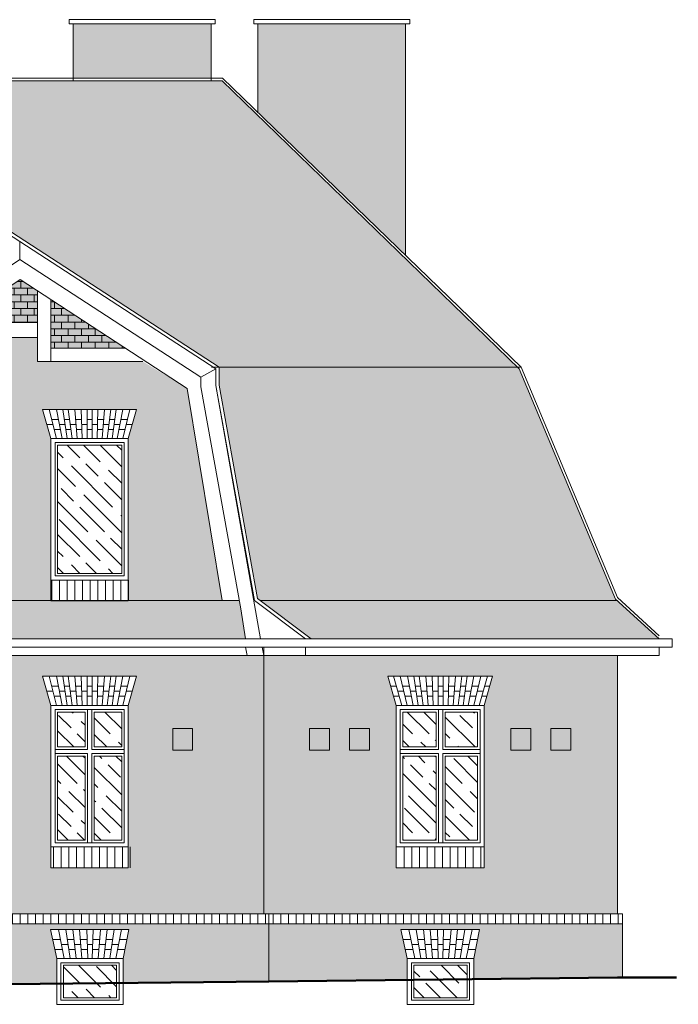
# Model space of a CAD drawing. Header units: millimetres. Extents: x 284606 to 569416, y -192995 to -95103.
# Tile 64 of 178: x 289518 to 290309, y -98786 to -97604. Entities that reach past the tile are written whole.
import ezdxf

# ---------------------------------------------------------------- set-up
doc = ezdxf.new("R2010")
doc.units = ezdxf.units.MM
for name, color, linetype, lineweight in [('!STR_Elewacje 0.15', 10, 'Continuous', 15), ('!STR_Konstrukcja 0.20', 200, 'Continuous', 20), ('!STR_Konstrukcja 0.50', 72, 'Continuous', 50), ('!STR_Kreskowanie', 253, 'Continuous', 5), ('!STR_Ocieplenie 0.05', 1, 'Continuous', 5), ('!STR_Stolarka okienna', 72, 'Continuous', 15), ('!STR_Wymiarowanie', 254, 'Continuous', 9)]:
    doc.layers.add(name, color=color, linetype=linetype, lineweight=lineweight)
doc.layers.add('!STR_Kreskowanie ścian', color=7, linetype='Continuous', lineweight=5, true_color=0xa6a6a6)

# ---------------------------------------------------------------- blocks, each defined once
blk = doc.blocks.new('okno 106x170')
at = {"layer": '!STR_Kreskowanie', "ltscale": 0.3}
h = blk.add_hatch(dxfattribs=at)
h.set_pattern_fill('GOST_WOOD', color=256, scale=7, angle=45)
h.set_pattern_definition([(135, (-591757.885, 207373.385), (29.6984848, 29.6984848), [70, -14]), (135, (-591738.086, 207373.385), (29.6984848, 29.6984848), [42, -10.5, 21, -10.5]), (135, (-591713.337, 207368.435), (29.6984848, 29.6984848), [70, -14])])
h.paths.add_polyline_path([(59, 162), (59, 120), (98, 120), (98, 162)])
h.paths.add_polyline_path([(8, 162), (8, 120), (48, 120), (48, 162)])
h.paths.add_polyline_path([(8, 109), (8, 8), (48, 8), (48, 109)])
h.paths.add_polyline_path([(59, 109), (59, 8), (98, 8), (98, 109)])
at = {"layer": '!STR_Kreskowanie ścian', "ltscale": 1.5}
h = blk.add_hatch(dxfattribs=at)
h.set_pattern_fill('ANSI31', color=256, scale=2.9, angle=45)
h.set_pattern_definition([(90, (-591757.885, 207373.385), (-9.2075, 9e-16), [])])
h.paths.add_polyline_path([(103.5, 0), (103.5, -25), (3.5, -25), (3.5, 0)])
at = {"layer": '!STR_Elewacje 0.15', "ltscale": 1.5}
for p, q in [((116, 204.9), (-10, 204.9)), ((0, 170), (-10, 204.9)), ((7, 170), (-3, 204.9)), ((13.5, 170), (5, 204.9)), ((20.5, 170), (13.6, 204.9)), ((26.5, 170), (21.5, 204.9)), ((32.5, 170), (27.9, 204.9)), ((38.5, 170), (35.6, 204.9)), ((44.5, 170), (43.5, 204.9)), ((50.5, 170), (50.5, 204.9)), ((56.5, 170), (56.5, 204.9)), ((62.5, 170), (63.5, 204.9)), ((68.5, 170), (71.4, 204.9)), ((74.5, 170), (79.1, 204.9)), ((80.5, 170), (85.5, 204.9)), ((86.5, 170), (93.4, 204.9)), ((93.5, 170), (102, 204.9)), ((100, 170), (110, 204.9)), ((106, 170), (116, 204.9)), ((0.5, 192.9), (-6.5, 192.9)), ((16, 192.9), (7.9, 192.9)), ((29.5, 192.9), (23.2, 192.9)), ((43.8, 192.9), (36.6, 192.9)), ((56.5, 192.9), (50.5, 192.9)), ((70.4, 192.9), (63.2, 192.9)), ((83.8, 192.9), (77.5, 192.9)), ((99.1, 192.9), (91, 192.9)), ((106.7, 192.9), (112.5, 192.9)), ((3.9, 180.9), (-3.1, 180.9)), ((3.9, 180.9), (-3.1, 180.9)), ((3.9, 180.9), (-3.1, 180.9)), ((9.4, 186.9), (2.2, 186.9)), ((18.3, 180.9), (10.8, 180.9)), ((18.3, 180.9), (10.8, 180.9)), ((18.3, 180.9), (10.8, 180.9)), ((24.1, 186.9), (17.1, 186.9)), ((31.1, 180.9), (24.9, 180.9)), ((31.1, 180.9), (24.9, 180.9)), ((31.1, 180.9), (24.9, 180.9)), ((37.1, 186.9), (30.3, 186.9)), ((44.2, 180.9), (37.6, 180.9)), ((44.2, 180.9), (37.6, 180.9)), ((44.2, 180.9), (37.6, 180.9)), ((50.5, 186.9), (44, 186.9)), ((56.5, 180.9), (50.5, 180.9)), ((56.5, 180.9), (50.5, 180.9)), ((56.5, 180.9), (50.5, 180.9)), ((63, 186.9), (56.5, 186.9)), ((69.4, 180.9), (62.8, 180.9)), ((69.4, 180.9), (62.8, 180.9)), ((69.4, 180.9), (62.8, 180.9)), ((76.7, 186.9), (69.9, 186.9)), ((82.1, 180.9), (75.9, 180.9)), ((82.1, 180.9), (75.9, 180.9)), ((82.1, 180.9), (75.9, 180.9)), ((89.9, 186.9), (82.9, 186.9)), ((96.2, 180.9), (88.7, 180.9)), ((96.2, 180.9), (88.7, 180.9)), ((96.2, 180.9), (88.7, 180.9)), ((104.8, 186.9), (97.6, 186.9)), ((109.1, 180.9), (103.1, 180.9)), ((109.1, 180.9), (103.1, 180.9)), ((109.1, 180.9), (103.1, 180.9))]:
    blk.add_line(p, q, dxfattribs=at)
blk.add_lwpolyline([(106, 0), (0, 0), (0, -25), (106, -25)], close=True, dxfattribs=at)
at = {"layer": '!STR_Stolarka okienna', "ltscale": 1.5}
for points in [[(106, 0), (106, 170), (0, 170), (0, 0), (106, 0)], [(51, 165), (51, 117)], [(56, 165), (56, 117)], [(51, 117), (5, 117)], [(51, 112), (5, 112)], [(51, 112), (51, 5)], [(101, 117), (56, 117)], [(56, 112), (56, 5)], [(101, 112), (56, 112)]]:
    blk.add_lwpolyline(points, dxfattribs=at)
for points in [[(101, 5), (101, 165), (5, 165), (5, 5)], [(48, 162), (8, 162), (8, 120), (48, 120)], [(98, 162), (59, 162), (59, 120), (98, 120)], [(48, 109), (8, 109), (8, 8), (48, 8)], [(101, 112), (56, 112), (56, 5), (101, 5)], [(98, 109), (59, 109), (59, 8), (98, 8)]]:
    blk.add_lwpolyline(points, close=True, dxfattribs=at)
blk = doc.blocks.new('okno 100x175')
at = {"layer": '!STR_Kreskowanie', "ltscale": 0.3}
h = blk.add_hatch(dxfattribs=at)
h.set_pattern_fill('GOST_WOOD', color=256, scale=7, angle=45)
h.set_pattern_definition([(135, (-591764.885, 207373.385), (29.6984848, 29.6984848), [70, -14]), (135, (-591745.086, 207373.385), (29.6984848, 29.6984848), [42, -10.5, 21, -10.5]), (135, (-591720.337, 207368.435), (29.6984848, 29.6984848), [70, -14])])
h.paths.add_polyline_path([(52, 162), (52, 120), (85, 120), (85, 162)])
h.paths.add_polyline_path([(8, 120), (41, 120), (41, 162), (8, 162)])
h.paths.add_polyline_path([(8, 8), (41, 8), (41, 109), (8, 109)])
h.paths.add_polyline_path([(52, 109), (52, 8), (85, 8), (85, 109)])
at = {"layer": '!STR_Kreskowanie ścian', "ltscale": 1.5}
h = blk.add_hatch(dxfattribs=at)
h.set_pattern_fill('ANSI31', color=256, scale=2.9, angle=45)
h.set_pattern_definition([(90, (-591764.885, 207373.385), (-9.2075, 9e-16), [])])
h.paths.add_polyline_path([(96.5, 0), (96.5, -25), (-3.5, -25), (-3.5, 0)])
at = {"layer": '!STR_Elewacje 0.15', "ltscale": 1.5}
for p, q in [((0, 170), (-10, 204.9)), ((103, 204.9), (-10, 204.9)), ((6.5, 170), (-2, 204.9)), ((13.5, 170), (6.6, 204.9)), ((19.5, 170), (14.5, 204.9)), ((25.5, 170), (20.9, 204.9)), ((31.5, 170), (28.6, 204.9)), ((37.5, 170), (36.5, 204.9)), ((43.5, 170), (43.5, 204.9)), ((49.5, 170), (49.5, 204.9)), ((55.5, 170), (56.5, 204.9)), ((61.5, 170), (64.4, 204.9)), ((67.5, 170), (72.1, 204.9)), ((73.5, 170), (78.5, 204.9)), ((79.5, 170), (86.4, 204.9)), ((86.5, 170), (95, 204.9)), ((93, 170), (103, 204.9)), ((9, 192.9), (0.9, 192.9)), ((22.5, 192.9), (16.2, 192.9)), ((36.8, 192.9), (29.6, 192.9)), ((49.5, 192.9), (43.5, 192.9)), ((63.4, 192.9), (56.2, 192.9)), ((76.8, 192.9), (70.5, 192.9)), ((92.1, 192.9), (84, 192.9)), ((2.4, 186.9), (-4.8, 186.9)), ((11.3, 180.9), (3.8, 180.9)), ((11.3, 180.9), (3.8, 180.9)), ((11.3, 180.9), (3.8, 180.9)), ((17.1, 186.9), (10.1, 186.9)), ((24.1, 180.9), (17.9, 180.9)), ((24.1, 180.9), (17.9, 180.9)), ((24.1, 180.9), (17.9, 180.9)), ((30.1, 186.9), (23.3, 186.9)), ((37.2, 180.9), (30.6, 180.9)), ((37.2, 180.9), (30.6, 180.9)), ((37.2, 180.9), (30.6, 180.9)), ((43.5, 186.9), (37, 186.9)), ((49.5, 180.9), (43.5, 180.9)), ((49.5, 180.9), (43.5, 180.9)), ((49.5, 180.9), (43.5, 180.9)), ((56, 186.9), (49.5, 186.9)), ((62.4, 180.9), (55.8, 180.9)), ((62.4, 180.9), (55.8, 180.9)), ((62.4, 180.9), (55.8, 180.9)), ((69.7, 186.9), (62.9, 186.9)), ((75.1, 180.9), (68.9, 180.9)), ((75.1, 180.9), (68.9, 180.9)), ((75.1, 180.9), (68.9, 180.9)), ((82.9, 186.9), (75.9, 186.9)), ((89.2, 180.9), (81.7, 180.9)), ((89.2, 180.9), (81.7, 180.9)), ((89.2, 180.9), (81.7, 180.9)), ((97.8, 186.9), (90.6, 186.9))]:
    blk.add_line(p, q, dxfattribs=at)
blk.add_lwpolyline([(93, 0), (0, 0), (0, -25), (93, -25)], close=True, dxfattribs=at)
at = {"layer": '!STR_Stolarka okienna', "ltscale": 1.5}
for points in [[(93, 0), (93, 170), (0, 170), (0, 0), (93, 0)], [(44, 165), (44, 117)], [(49, 165), (49, 117)], [(44, 117), (5, 117)], [(44, 112), (5, 112)], [(44, 112), (44, 5)], [(88, 117), (49, 117)], [(49, 112), (49, 5)], [(88, 112), (49, 112)]]:
    blk.add_lwpolyline(points, dxfattribs=at)
for points in [[(88, 5), (88, 165), (5, 165), (5, 5)], [(41, 162), (8, 162), (8, 120), (41, 120)], [(85, 162), (52, 162), (52, 120), (85, 120)], [(41, 109), (8, 109), (8, 8), (41, 8)], [(88, 112), (49, 112), (49, 5), (88, 5)], [(85, 109), (52, 109), (52, 8), (85, 8)]]:
    blk.add_lwpolyline(points, close=True, dxfattribs=at)
blk = doc.blocks.new('okno piwnicy')
at = {"layer": '!STR_Kreskowanie', "ltscale": 0.3}
h = blk.add_hatch(dxfattribs=at)
h.set_pattern_fill('GOST_WOOD', color=256, scale=7, angle=45)
h.set_pattern_definition([(135, (-287916.425, 101495.86), (29.698485, 29.698485), [70, -14]), (135, (-287896.626, 101495.86), (29.698485, 29.698485), [42, -10.5, 21, -10.5]), (135, (-287871.878, 101490.91), (29.698485, 29.698485), [70, -14])])
h.paths.add_polyline_path([(71.8, 47), (8, 47), (8, 8), (71.8, 8)])
at = {"layer": '!STR_Elewacje 0.15', "ltscale": 1.5}
for p, q in [((86.7, 89.9), (-7.8, 89.9)), ((0, 55), (-7.8, 89.9)), ((8.9, 55), (2, 89.9)), ((16.1, 55), (10.8, 89.9)), ((23.2, 55), (19.4, 89.9)), ((30.1, 55), (27.3, 89.9)), ((37.1, 55), (36.1, 89.9)), ((42.6, 55), (43.6, 89.9)), ((49.6, 55), (52.5, 89.9)), ((56.5, 55), (60.4, 89.9)), ((63.6, 55), (69, 89.9)), ((70.9, 55), (77.8, 89.9)), ((79.8, 55), (86.7, 89.9)), ((4.3, 77.9), (-5.1, 77.9)), ((13.5, 71.9), (5.5, 71.9)), ((20.7, 77.9), (12.6, 77.9)), ((28.7, 71.9), (21.4, 71.9)), ((36.5, 77.9), (28.3, 77.9)), ((43.1, 71.9), (36.6, 71.9)), ((43.3, 77.9), (51.5, 77.9)), ((51, 71.9), (58.4, 71.9)), ((59.1, 77.9), (67.2, 77.9)), ((66.2, 71.9), (74.3, 71.9)), ((75.4, 77.9), (84.3, 77.9)), ((6.7, 65.9), (-2.5, 65.9)), ((6.7, 65.9), (-2.5, 65.9)), ((6.7, 65.9), (-2.5, 65.9)), ((22, 65.9), (14.5, 65.9)), ((22, 65.9), (14.5, 65.9)), ((22, 65.9), (14.5, 65.9)), ((36.8, 65.9), (29.2, 65.9)), ((36.8, 65.9), (29.2, 65.9)), ((36.8, 65.9), (29.2, 65.9)), ((43, 65.9), (50.5, 65.9)), ((43, 65.9), (50.5, 65.9)), ((43, 65.9), (50.5, 65.9)), ((57.7, 65.9), (65.3, 65.9)), ((57.7, 65.9), (65.3, 65.9)), ((57.7, 65.9), (65.3, 65.9)), ((73.1, 65.9), (81.9, 65.9)), ((73.1, 65.9), (81.9, 65.9)), ((73.1, 65.9), (81.9, 65.9))]:
    blk.add_line(p, q, dxfattribs=at)
at = {"layer": '!STR_Stolarka okienna', "ltscale": 1.5}
for points in [[(0, 55), (79.8, 55), (79.8, 0), (0, 0)], [(5, 50), (74.8, 50), (74.8, 5), (5, 5)], [(8, 47), (71.8, 47), (71.8, 8), (8, 8)]]:
    blk.add_lwpolyline(points, close=True, dxfattribs=at)

msp = doc.modelspace()

# ---------------------------------------------------------------- hatches: boundary and pattern name
at = {"layer": '!STR_Kreskowanie', "ltscale": 0.3}
h = msp.add_hatch(dxfattribs=at)
h.set_pattern_fill('GOST_WOOD', color=256, scale=7, angle=45)
h.set_pattern_definition([(135, (158.582, 320.62), (29.698485, 29.698485), [70, -14]), (135, (178.38, 320.62), (29.698485, 29.698485), [42, -10.5, 21, -10.5]), (135, (203.13, 315.67), (29.698485, 29.698485), [70, -14])])
h.paths.add_polyline_path([(289640.6, -98114.7), (289563.6, -98114.7), (289563.6, -98268.7), (289640.6, -98268.7)])
at = {"layer": '!STR_Kreskowanie ścian', "ltscale": 0.3}
h = msp.add_hatch(dxfattribs=at)
h.set_pattern_fill('AR-B816', color=256, scale=0.04)
h.paths.add_polyline_path([(287343.1, -97608.5), (287303.1, -97608.5), (287303.1, -97683.2), (287317.8, -97673.8), (287343.1, -97690.1)])
h.paths.add_polyline_path([(288735.5, -97608.5), (288629.5, -97608.5), (288629.5, -97853.7), (288735.5, -97753.3)])
h.paths.add_polyline_path([(289222, -97608.5), (289067.5, -97608.5), (289067.5, -97673.8), (289222, -97673.8)])
h.paths.add_polyline_path([(289748.1, -97608.5), (289582.5, -97608.5), (289582.5, -97673.8), (289748.1, -97673.8)])
h.paths.add_polyline_path([(289981.7, -97608.5), (289804.2, -97608.5), (289804.2, -97714.7), (289981.7, -97886.5)])
h.paths.add_polyline_path([(291251.3, -97608.5), (291211.3, -97608.5), (291211.3, -97690.1), (291236.6, -97673.8), (291251.3, -97683.2)])
h.paths.add_polyline_path([(292667, -97605.5), (292489.5, -97605.5), (292489.5, -97840.3), (292667, -97707.3)])
h.paths.add_polyline_path([(292888.7, -97605.5), (292723.1, -97605.5), (292723.1, -97673.8), (292888.7, -97673.8)])
h.paths.add_polyline_path([(293403.7, -97605.5), (293249.2, -97605.5), (293249.2, -97673.8), (293403.7, -97673.8)])
h.paths.add_polyline_path([(293841.7, -97611.3), (293735.7, -97611.3), (293735.7, -97756.8), (293799.8, -97822.2), (293841.7, -97822.2)])
at = {"layer": '!STR_Kreskowanie ścian', "ltscale": 1.5}
h = msp.add_hatch(dxfattribs=at)
h.set_pattern_fill('AR-B88', color=256, scale=0.1)
h.paths.add_polyline_path([(289761.2, -97676.8), (289288.3, -97676.8), (288820.1, -97676.8), (288457.7, -98020.8), (288822.5, -98020.8), (289290.2, -97717.6), (289757.9, -98020.8), (290115.8, -98020.8)])
h.paths.add_polyline_path([(290118.2, -98023.1), (290115.8, -98020.8), (289757.9, -98020.8), (289757.9, -98042.8), (289803.8, -98299.1), (289806.8, -98301.3), (290235.9, -98301.3), (290234.1, -98299.8)])
h.paths.add_polyline_path([(290235.9, -98301.3), (289806.8, -98301.3), (289868.1, -98347.5), (290286.4, -98347.5)])
h.paths.add_polyline_path([(289783.7, -98311.5), (289781.9, -98301.3), (289648.6, -98301.3), (289648.6, -98301.7), (289555.6, -98301.7), (289490, -98301.6), (289490, -98301.7), (289397, -98301.7), (289263.9, -98301.3), (289262.1, -98311.5), (289258.4, -98347.5), (289789.4, -98347.5)])
h.paths.add_polyline_path([(288822.5, -98042.8), (288822.5, -98020.8), (288457.7, -98020.8), (288455.3, -98023.1), (288350.9, -98301.3), (288773.7, -98301.3), (288776.6, -98299.1)], flags=17)
h.paths.add_polyline_path([(288773.7, -98301.3), (288350.9, -98301.3), (288350.2, -98303.2), (288298.9, -98347.5), (288719, -98347.5), (288780.3, -98301.3), (288826.5, -98043.1), (288826.5, -98020.8), (288822.5, -98020.8), (288822.5, -98042.8), (288776.6, -98299.1)])
at = {"layer": '!STR_Kreskowanie ścian', "ltscale": 0.3, "true_color": 0xdbdbdb}
h = msp.add_hatch(color=254, dxfattribs=at)
h.dxf.hatch_style = 1
h.paths.add_polyline_path([(289481.8, -97940.5), (289397, -97998.2), (289481.8, -97998.2)])
h.paths.add_polyline_path([(289539.3, -97929.1), (289518.6, -97915.6), (289497.8, -97929.6), (289497.8, -97967.5), (289539.3, -97967.5)])
h.paths.add_polyline_path([(289555.3, -97939.5), (289555.3, -97998.2), (289645.2, -97998.2)])
at = {"layer": '!STR_Kreskowanie ścian', "ltscale": 0.3}
h = msp.add_hatch(dxfattribs=at)
h.set_pattern_fill('AR-B816', color=256, scale=0.04)
h.paths.add_polyline_path([(289481.8, -97940.5), (289397, -97998.2), (289481.8, -97998.2)])
h.paths.add_polyline_path([(289539.3, -97929.1), (289518.6, -97915.6), (289497.8, -97929.6), (289497.8, -97967.5), (289539.3, -97967.5)])
h.paths.add_polyline_path([(289555.3, -97939.5), (289555.3, -97998.2), (289645.2, -97998.2)])
h = msp.add_hatch(dxfattribs=at)
h.set_pattern_fill('AR-B816', color=256, scale=0.04)
h.paths.add_polyline_path([(288769, -98367.5), (288719, -98367.5), (288344.3, -98367.5), (288344.3, -98677.6), (288769, -98677.6)])
h.paths.add_polyline_path([(288503.9, -98622.3), (288503.9, -98597.3), (288503.9, -98427.3), (288493.9, -98392.4), (288619.9, -98392.4), (288609.9, -98427.3), (288609.9, -98597.3), (288609.9, -98622.3)], flags=16)
h.paths.add_polyline_path([(288508.9, -98592.3), (288508.9, -98432.3), (288604.9, -98432.3), (288604.9, -98592.3), (288559.9, -98592.3)], flags=0)
h.paths.add_polyline_path([(288511.9, -98589.3), (288511.9, -98488.3), (288551.9, -98488.3), (288551.9, -98589.3)], flags=0)
h.paths.add_polyline_path([(288562.9, -98589.3), (288562.9, -98488.3), (288601.9, -98488.3), (288601.9, -98589.3)], flags=0)
h.paths.add_polyline_path([(288447.9, -98481.1), (288447.9, -98455.1), (288471.9, -98455.1), (288471.9, -98481.1)], flags=16)
h.paths.add_polyline_path([(288423.9, -98481.1), (288399.9, -98481.1), (288399.9, -98455.1), (288423.9, -98455.1)], flags=16)
h.paths.add_polyline_path([(288511.9, -98477.3), (288511.9, -98435.3), (288551.9, -98435.3), (288551.9, -98477.3)], flags=0)
h.paths.add_polyline_path([(288562.9, -98477.3), (288562.9, -98435.3), (288601.9, -98435.3), (288601.9, -98477.3)], flags=0)
h.paths.add_polyline_path([(288511.8, -98404.4), (288519.9, -98404.4), (288521, -98410.4), (288528, -98410.4), (288527.1, -98404.4), (288533.4, -98404.4), (288534.2, -98410.4), (288541, -98410.4), (288540.5, -98404.4), (288547.7, -98404.4), (288547.9, -98410.4), (288554.4, -98410.4), (288554.4, -98404.4), (288560.4, -98404.4), (288560.4, -98410.4), (288566.9, -98410.4), (288567.1, -98404.4), (288574.3, -98404.4), (288573.8, -98410.4), (288580.6, -98410.4), (288581.4, -98404.4), (288587.7, -98404.4), (288586.8, -98410.4), (288593.8, -98410.4), (288594.9, -98404.4), (288603, -98404.4), (288600.1, -98416.4), (288592.6, -98416.4), (288593.8, -98410.4), (288586.8, -98410.4), (288586, -98416.4), (288579.8, -98416.4), (288580.6, -98410.4), (288573.8, -98410.4), (288573.3, -98416.4), (288566.7, -98416.4), (288566.9, -98410.4), (288560.4, -98410.4), (288560.4, -98416.4), (288554.4, -98416.4), (288554.4, -98410.4), (288547.9, -98410.4), (288548.1, -98416.4), (288541.5, -98416.4), (288541, -98410.4), (288534.2, -98410.4), (288535, -98416.4), (288528.8, -98416.4), (288528, -98410.4), (288521, -98410.4), (288522.2, -98416.4), (288514.7, -98416.4)], flags=0)
h.paths.add_polyline_path([(288641.9, -98481.1), (288641.9, -98455.1), (288665.9, -98455.1), (288665.9, -98481.1)], flags=16)
h.paths.add_polyline_path([(288689.9, -98481.1), (288689.9, -98455.1), (288713.9, -98455.1), (288713.9, -98481.1)], flags=16)
h.paths.add_polyline_path([(288509.6, -98696.6), (288604.2, -98696.6), (288597.3, -98731.5), (288597.3, -98771.7), (288763, -98769.9), (288763, -98689.6), (288338.3, -98689.6), (288338.3, -98774.4), (288517.5, -98772.5), (288517.5, -98731.5)])
h.paths.add_polyline_path([(288886.1, -98696.6), (288980.7, -98696.6), (288973.7, -98731.5), (288973.7, -98767.7), (289051.5, -98766.9), (289051.5, -98731.5), (289043.7, -98696.6), (289138.2, -98696.6), (289131.3, -98731.5), (289131.3, -98766.1), (289228.3, -98765), (289228.3, -98689.6), (288763, -98689.6), (288763, -98769.9), (288893.9, -98768.5), (288893.9, -98731.5)])
h.paths.add_polyline_path([(289234.3, -98367.5), (289184.3, -98367.5), (289184.3, -98357.5), (289172, -98357.5), (289172, -98347.5), (288792.6, -98347.5), (288789, -98367.5), (288769.5, -98367.5), (288769.5, -98677.6), (289234.3, -98677.6)])
h.paths.add_polyline_path([(288886.9, -98622.3), (288886.9, -98597.3), (288886.9, -98427.3), (288876.9, -98392.4), (288989.9, -98392.4), (288979.9, -98427.3), (288979.9, -98597.3), (288979.9, -98622.3)], flags=16)
h.paths.add_polyline_path([(288891.9, -98592.3), (288891.9, -98432.3), (288974.9, -98432.3), (288974.9, -98592.3), (288935.9, -98592.3)], flags=0)
h.paths.add_polyline_path([(288894.9, -98589.3), (288894.9, -98488.3), (288927.9, -98488.3), (288927.9, -98589.3)], flags=0)
h.paths.add_polyline_path([(288938.9, -98589.3), (288938.9, -98488.3), (288971.9, -98488.3), (288971.9, -98589.3)], flags=0)
h.paths.add_polyline_path([(288894.9, -98477.3), (288894.9, -98435.3), (288927.9, -98435.3), (288927.9, -98477.3)], flags=0)
h.paths.add_polyline_path([(288938.9, -98477.3), (288938.9, -98435.3), (288971.9, -98435.3), (288971.9, -98477.3)], flags=0)
h.paths.add_polyline_path([(288887.8, -98404.4), (288895.8, -98404.4), (288897, -98410.4), (288904, -98410.4), (288903.1, -98404.4), (288909.4, -98404.4), (288910.2, -98410.4), (288917, -98410.4), (288916.5, -98404.4), (288923.7, -98404.4), (288923.9, -98410.4), (288930.4, -98410.4), (288930.4, -98404.4), (288936.4, -98404.4), (288936.4, -98410.4), (288942.9, -98410.4), (288943, -98404.4), (288950.3, -98404.4), (288949.8, -98410.4), (288956.6, -98410.4), (288957.4, -98404.4), (288963.6, -98404.4), (288962.8, -98410.4), (288969.7, -98410.4), (288970.9, -98404.4), (288979, -98404.4), (288976, -98416.4), (288968.5, -98416.4), (288969.7, -98410.4), (288962.8, -98410.4), (288961.9, -98416.4), (288955.8, -98416.4), (288956.6, -98410.4), (288949.8, -98410.4), (288949.3, -98416.4), (288942.7, -98416.4), (288942.9, -98410.4), (288936.4, -98410.4), (288936.4, -98416.4), (288930.4, -98416.4), (288930.4, -98410.4), (288923.9, -98410.4), (288924.1, -98416.4), (288917.5, -98416.4), (288917, -98410.4), (288910.2, -98410.4), (288910.9, -98416.4), (288904.8, -98416.4), (288904, -98410.4), (288897, -98410.4), (288898.2, -98416.4), (288890.7, -98416.4)], flags=0)
h.paths.add_polyline_path([(289044.5, -98622.3), (289044.5, -98597.3), (289044.5, -98427.3), (289034.5, -98392.4), (289147.4, -98392.4), (289137.5, -98427.3), (289137.5, -98597.3), (289137.5, -98622.3)], flags=16)
h.paths.add_polyline_path([(289049.5, -98592.3), (289049.5, -98432.3), (289132.5, -98432.3), (289132.5, -98592.3), (289093.5, -98592.3)], flags=0)
h.paths.add_polyline_path([(289052.5, -98589.3), (289052.5, -98488.3), (289085.5, -98488.3), (289085.5, -98589.3)], flags=0)
h.paths.add_polyline_path([(289096.5, -98589.3), (289096.5, -98488.3), (289129.5, -98488.3), (289129.5, -98589.3)], flags=0)
h.paths.add_polyline_path([(289052.5, -98477.3), (289052.5, -98435.3), (289085.5, -98435.3), (289085.5, -98477.3)], flags=0)
h.paths.add_polyline_path([(289045.4, -98404.4), (289053.4, -98404.4), (289054.6, -98410.4), (289061.6, -98410.4), (289060.7, -98404.4), (289067, -98404.4), (289067.7, -98410.4), (289074.6, -98410.4), (289074.1, -98404.4), (289081.3, -98404.4), (289081.5, -98410.4), (289088, -98410.4), (289088, -98404.4), (289094, -98404.4), (289094, -98410.4), (289100.4, -98410.4), (289100.6, -98404.4), (289107.8, -98404.4), (289107.4, -98410.4), (289114.2, -98410.4), (289115, -98404.4), (289121.2, -98404.4), (289120.4, -98410.4), (289127.3, -98410.4), (289128.5, -98404.4), (289136.5, -98404.4), (289133.6, -98416.4), (289126.1, -98416.4), (289127.3, -98410.4), (289120.4, -98410.4), (289119.5, -98416.4), (289113.4, -98416.4), (289114.2, -98410.4), (289107.4, -98410.4), (289106.9, -98416.4), (289100.3, -98416.4), (289100.4, -98410.4), (289094, -98410.4), (289094, -98416.4), (289088, -98416.4), (289088, -98410.4), (289081.5, -98410.4), (289081.7, -98416.4), (289075.1, -98416.4), (289074.6, -98410.4), (289067.7, -98410.4), (289068.5, -98416.4), (289062.4, -98416.4), (289061.6, -98410.4), (289054.6, -98410.4), (289055.8, -98416.4), (289048.3, -98416.4)], flags=0)
h.paths.add_polyline_path([(289096.5, -98477.3), (289096.5, -98435.3), (289129.5, -98435.3), (289129.5, -98477.3)], flags=0)
h.paths.add_polyline_path([(289811.4, -98367.5), (289254.3, -98367.5), (289234.3, -98367.5), (289234.3, -98677.6), (289811.4, -98677.6)])
h.paths.add_polyline_path([(289648.6, -98622.3), (289555.6, -98622.3), (289555.6, -98597.3), (289555.6, -98427.3), (289545.6, -98392.4), (289658.6, -98392.4), (289648.6, -98427.3), (289648.6, -98597.3)], flags=16)
h.paths.add_polyline_path([(289643.6, -98592.3), (289604.6, -98592.3), (289560.6, -98592.3), (289560.6, -98432.3), (289643.6, -98432.3)], flags=0)
h.paths.add_polyline_path([(289640.6, -98589.3), (289607.6, -98589.3), (289607.6, -98488.3), (289640.6, -98488.3)], flags=0)
h.paths.add_polyline_path([(289596.6, -98589.3), (289563.6, -98589.3), (289563.6, -98488.3), (289596.6, -98488.3)], flags=0)
h.paths.add_polyline_path([(289701.9, -98481.1), (289701.9, -98455.1), (289725.9, -98455.1), (289725.9, -98481.1)], flags=16)
h.paths.add_polyline_path([(289640.6, -98477.3), (289607.6, -98477.3), (289607.6, -98435.3), (289640.6, -98435.3)], flags=0)
h.paths.add_polyline_path([(289596.6, -98477.3), (289563.6, -98477.3), (289563.6, -98435.3), (289596.6, -98435.3)], flags=0)
h.paths.add_polyline_path([(289490, -98622.3), (289397, -98622.3), (289397, -98597.3), (289397, -98427.3), (289387, -98392.4), (289500, -98392.4), (289490, -98427.3), (289490, -98597.3)], flags=16)
h.paths.add_polyline_path([(289644.8, -98416.4), (289637.3, -98416.4), (289638.4, -98410.4), (289631.5, -98410.4), (289630.6, -98416.4), (289624.5, -98416.4), (289625.3, -98410.4), (289618.5, -98410.4), (289618, -98416.4), (289611.4, -98416.4), (289611.6, -98410.4), (289605.1, -98410.4), (289605.1, -98416.4), (289599.1, -98416.4), (289599.1, -98410.4), (289592.6, -98410.4), (289592.8, -98416.4), (289586.2, -98416.4), (289585.7, -98410.4), (289578.9, -98410.4), (289579.7, -98416.4), (289573.5, -98416.4), (289572.7, -98410.4), (289565.7, -98410.4), (289566.9, -98416.4), (289559.4, -98416.4), (289556.5, -98404.4), (289564.5, -98404.4), (289565.7, -98410.4), (289572.7, -98410.4), (289571.8, -98404.4), (289578.1, -98404.4), (289578.9, -98410.4), (289585.7, -98410.4), (289585.2, -98404.4), (289592.4, -98404.4), (289592.6, -98410.4), (289599.1, -98410.4), (289599.1, -98404.4), (289605.1, -98404.4), (289605.1, -98410.4), (289611.6, -98410.4), (289611.7, -98404.4), (289619, -98404.4), (289618.5, -98410.4), (289625.3, -98410.4), (289626.1, -98404.4), (289632.3, -98404.4), (289631.5, -98410.4), (289638.4, -98410.4), (289639.6, -98404.4), (289647.7, -98404.4)], flags=0)
h.paths.add_polyline_path([(289485, -98592.3), (289402, -98592.3), (289402, -98432.3), (289485, -98432.3)], flags=0)
h.paths.add_polyline_path([(289482, -98589.3), (289405, -98589.3), (289405, -98435.3), (289482, -98435.3)], flags=0)
h.paths.add_polyline_path([(289486.2, -98416.4), (289478.7, -98416.4), (289479.9, -98410.4), (289472.9, -98410.4), (289472.1, -98416.4), (289465.9, -98416.4), (289466.7, -98410.4), (289459.9, -98410.4), (289459.4, -98416.4), (289452.8, -98416.4), (289453, -98410.4), (289446.5, -98410.4), (289446.5, -98416.4), (289440.5, -98416.4), (289440.5, -98410.4), (289434, -98410.4), (289434.2, -98416.4), (289427.6, -98416.4), (289427.1, -98410.4), (289420.3, -98410.4), (289421.1, -98416.4), (289415, -98416.4), (289414.1, -98410.4), (289407.2, -98410.4), (289408.3, -98416.4), (289400.8, -98416.4), (289397.9, -98404.4), (289406, -98404.4), (289407.2, -98410.4), (289414.1, -98410.4), (289413.3, -98404.4), (289419.5, -98404.4), (289420.3, -98410.4), (289427.1, -98410.4), (289426.6, -98404.4), (289433.9, -98404.4), (289434, -98410.4), (289440.5, -98410.4), (289440.5, -98404.4), (289446.5, -98404.4), (289446.5, -98410.4), (289453, -98410.4), (289453.2, -98404.4), (289460.4, -98404.4), (289459.9, -98410.4), (289466.7, -98410.4), (289467.5, -98404.4), (289473.8, -98404.4), (289472.9, -98410.4), (289479.9, -98410.4), (289481.1, -98404.4), (289489.1, -98404.4)], flags=0)
h.paths.add_polyline_path([(289334.4, -98481.1), (289310.4, -98481.1), (289310.4, -98455.1), (289334.4, -98455.1)], flags=16)
h.paths.add_polyline_path([(289817.4, -98689.6), (289228.3, -98689.6), (289228.3, -98765), (289404.1, -98763.2), (289404.1, -98731.5), (289396.2, -98696.6), (289490.8, -98696.6), (289483.9, -98731.5), (289483.9, -98762.4), (289562.7, -98761.5), (289562.7, -98731.5), (289554.8, -98696.6), (289649.4, -98696.6), (289642.4, -98731.5), (289642.4, -98760.7), (289817.4, -98758.8)])
h.paths.add_polyline_path([(289983.8, -98731.5), (289976, -98696.6), (290070.5, -98696.6), (290063.6, -98731.5), (290063.6, -98756.3), (290236.4, -98754.4), (290242.4, -98754.4), (290242.4, -98689.6), (289817.4, -98689.6), (289817.4, -98758.8), (289983.8, -98757.1)])
h.paths.add_polyline_path([(290236.4, -98367.5), (290005.1, -98367.5), (289811.4, -98367.5), (289811.4, -98677.6), (290236.4, -98677.6)])
h.paths.add_polyline_path([(289970.3, -98622.3), (289970.3, -98597.3), (289970.3, -98427.3), (289960.3, -98392.4), (290086.2, -98392.4), (290076.3, -98427.3), (290076.3, -98597.3), (290076.3, -98622.3)], flags=16)
h.paths.add_polyline_path([(289975.3, -98592.3), (289975.3, -98432.3), (290071.3, -98432.3), (290071.3, -98592.3), (290026.3, -98592.3)], flags=0)
h.paths.add_polyline_path([(289978.3, -98589.3), (289978.3, -98488.3), (290018.3, -98488.3), (290018.3, -98589.3)], flags=0)
h.paths.add_polyline_path([(289866.3, -98481.1), (289866.3, -98455.1), (289890.3, -98455.1), (289890.3, -98481.1)], flags=16)
h.paths.add_polyline_path([(290029.3, -98589.3), (290029.3, -98488.3), (290068.3, -98488.3), (290068.3, -98589.3)], flags=0)
h.paths.add_polyline_path([(289914.3, -98481.1), (289914.3, -98455.1), (289938.3, -98455.1), (289938.3, -98481.1)], flags=16)
h.paths.add_polyline_path([(289978.3, -98477.3), (289978.3, -98435.3), (290018.3, -98435.3), (290018.3, -98477.3)], flags=0)
h.paths.add_polyline_path([(290029.3, -98477.3), (290029.3, -98435.3), (290068.3, -98435.3), (290068.3, -98477.3)], flags=0)
h.paths.add_polyline_path([(289978.2, -98404.4), (289986.2, -98404.4), (289987.4, -98410.4), (289994.3, -98410.4), (289993.5, -98404.4), (289999.7, -98404.4), (290000.5, -98410.4), (290007.4, -98410.4), (290006.9, -98404.4), (290014.1, -98404.4), (290014.3, -98410.4), (290020.8, -98410.4), (290020.8, -98404.4), (290026.8, -98404.4), (290026.8, -98410.4), (290033.2, -98410.4), (290033.4, -98404.4), (290040.6, -98404.4), (290040.1, -98410.4), (290047, -98410.4), (290047.8, -98404.4), (290054, -98404.4), (290053.2, -98410.4), (290060.1, -98410.4), (290061.3, -98404.4), (290069.3, -98404.4), (290066.4, -98416.4), (290058.9, -98416.4), (290060.1, -98410.4), (290053.2, -98410.4), (290052.3, -98416.4), (290046.2, -98416.4), (290047, -98410.4), (290040.1, -98410.4), (290039.6, -98416.4), (290033.1, -98416.4), (290033.2, -98410.4), (290026.8, -98410.4), (290026.8, -98416.4), (290020.8, -98416.4), (290020.8, -98410.4), (290014.3, -98410.4), (290014.4, -98416.4), (290007.9, -98416.4), (290007.4, -98410.4), (290000.5, -98410.4), (290001.3, -98416.4), (289995.2, -98416.4), (289994.3, -98410.4), (289987.4, -98410.4), (289988.6, -98416.4), (289981.1, -98416.4)], flags=0)
h.paths.add_polyline_path([(290108.3, -98481.1), (290108.3, -98455.1), (290132.3, -98455.1), (290132.3, -98481.1)], flags=16)
h.paths.add_polyline_path([(290156.3, -98481.1), (290156.3, -98455.1), (290180.3, -98455.1), (290180.3, -98481.1)], flags=16)
h.paths.add_polyline_path([(289719.3, -98046.5), (289666, -98014.2), (289539.3, -98014.2), (289539.3, -97985.5), (289497.8, -97985.5), (289497.8, -98014.2), (289377, -98014.2), (289326.5, -98046.2), (289283.9, -98301.3), (289761.2, -98301.3)])
h.paths.add_polyline_path([(289648.6, -98301.7), (289555.6, -98301.7), (289555.6, -98106.7), (289545.6, -98071.8), (289658.6, -98071.8), (289648.6, -98106.7)])
h.paths.add_polyline_path([(289643.6, -98274.7), (289560.6, -98274.7)], flags=16)
h.paths.add_polyline_path([(289640.6, -98117.7), (289563.6, -98117.7)], flags=16)
h.paths.add_polyline_path([(289490, -98301.7), (289397, -98301.7), (289397, -98106.7), (289387, -98071.8), (289500, -98071.8), (289490, -98106.7)])
h.paths.add_polyline_path([(289485, -98271.7), (289402, -98271.7)], flags=16)
h.paths.add_polyline_path([(289482, -98268.7), (289405, -98268.7)], flags=16)
at = {"layer": '!STR_Kreskowanie ścian', "ltscale": 1.5}
h = msp.add_hatch(dxfattribs=at)
h.set_pattern_fill('ANSI31', color=256, scale=2.9, angle=45)
h.set_pattern_definition([(90, (-302209.293, 109096.673), (-9.2075, 9e-16), [])])
h.paths.add_polyline_path([(289652.1, -98276.7), (289652.1, -98301.7), (289552.1, -98301.7), (289552.1, -98276.7)])
at = {"layer": '!STR_Kreskowanie ścian', "ltscale": 0.3, "true_color": 0xdbdbdb}
h = msp.add_hatch(color=254, dxfattribs=at)
h.dxf.hatch_style = 1
h.paths.add_polyline_path([(288423.9, -98455.1), (288399.9, -98455.1), (288399.9, -98481.1), (288423.9, -98481.1)])
h.paths.add_polyline_path([(288471.9, -98455.1), (288447.9, -98455.1), (288447.9, -98481.1), (288471.9, -98481.1)])
h.paths.add_polyline_path([(288665.9, -98455.1), (288641.9, -98455.1), (288641.9, -98481.1), (288665.9, -98481.1)])
h.paths.add_polyline_path([(288713.9, -98455.1), (288689.9, -98455.1), (288689.9, -98481.1), (288713.9, -98481.1)])
h.paths.add_polyline_path([(289334.4, -98455.1), (289310.4, -98455.1), (289310.4, -98481.1), (289334.4, -98481.1)])
h.paths.add_polyline_path([(289725.9, -98455.1), (289701.9, -98455.1), (289701.9, -98481.1), (289725.9, -98481.1)])
h.paths.add_polyline_path([(289890.3, -98455.1), (289866.3, -98455.1), (289866.3, -98481.1), (289890.3, -98481.1)])
h.paths.add_polyline_path([(289938.3, -98455.1), (289914.3, -98455.1), (289914.3, -98481.1), (289938.3, -98481.1)])
h.paths.add_polyline_path([(290132.3, -98455.1), (290108.3, -98455.1), (290108.3, -98481.1), (290132.3, -98481.1)])
h.paths.add_polyline_path([(290180.3, -98455.1), (290156.3, -98455.1), (290156.3, -98481.1), (290180.3, -98481.1)])
at = {"layer": '!STR_Kreskowanie ścian', "ltscale": 0.3}
h = msp.add_hatch(dxfattribs=at)
h.set_pattern_fill('AR-B816', color=256, scale=0.04)
h.paths.add_polyline_path([(288423.9, -98455.1), (288399.9, -98455.1), (288399.9, -98481.1), (288423.9, -98481.1)])
h.paths.add_polyline_path([(288471.9, -98455.1), (288447.9, -98455.1), (288447.9, -98481.1), (288471.9, -98481.1)])
h.paths.add_polyline_path([(288665.9, -98455.1), (288641.9, -98455.1), (288641.9, -98481.1), (288665.9, -98481.1)])
h.paths.add_polyline_path([(288713.9, -98455.1), (288689.9, -98455.1), (288689.9, -98481.1), (288713.9, -98481.1)])
h.paths.add_polyline_path([(289334.4, -98455.1), (289310.4, -98455.1), (289310.4, -98481.1), (289334.4, -98481.1)])
h.paths.add_polyline_path([(289725.9, -98455.1), (289701.9, -98455.1), (289701.9, -98481.1), (289725.9, -98481.1)])
h.paths.add_polyline_path([(289890.3, -98455.1), (289866.3, -98455.1), (289866.3, -98481.1), (289890.3, -98481.1)])
h.paths.add_polyline_path([(289938.3, -98455.1), (289914.3, -98455.1), (289914.3, -98481.1), (289938.3, -98481.1)])
h.paths.add_polyline_path([(290132.3, -98455.1), (290108.3, -98455.1), (290108.3, -98481.1), (290132.3, -98481.1)])
h.paths.add_polyline_path([(290180.3, -98455.1), (290156.3, -98455.1), (290156.3, -98481.1), (290180.3, -98481.1)])
at = {"layer": '!STR_Kreskowanie ścian', "ltscale": 1.5}
h = msp.add_hatch(dxfattribs=at)
h.set_pattern_fill('ANSI31', color=256, scale=2.9, angle=45)
h.set_pattern_definition([(90, (-1834.179, 2627.342), (-9.2075, 9e-16), [])])
h.paths.add_polyline_path([(290242.4, -98677.6), (288338.3, -98677.6), (288338.3, -98689.6), (290242.4, -98689.6)])

# ---------------------------------------------------------------- linework, layer by layer
at = {"layer": '!STR_Elewacje 0.15', "ltscale": 1.5}
for p, q in [((289555.6, -98106.7), (289545.6, -98071.8)), ((289658.6, -98071.8), (289545.6, -98071.8)), ((289562.1, -98106.7), (289553.6, -98071.8)), ((289569.1, -98106.7), (289562.2, -98071.8)), ((289575.1, -98106.7), (289570.1, -98071.8)), ((289581.1, -98106.7), (289576.5, -98071.8)), ((289587.1, -98106.7), (289584.2, -98071.8)), ((289593.1, -98106.7), (289592.1, -98071.8)), ((289599.1, -98106.7), (289599.1, -98071.8)), ((289605.1, -98106.7), (289605.1, -98071.8)), ((289611.1, -98106.7), (289612.1, -98071.8)), ((289617.1, -98106.7), (289620, -98071.8)), ((289623.1, -98106.7), (289627.7, -98071.8)), ((289629.1, -98106.7), (289634.1, -98071.8)), ((289635.1, -98106.7), (289642, -98071.8)), ((289642.1, -98106.7), (289650.6, -98071.8)), ((289648.6, -98106.7), (289658.6, -98071.8)), ((289564.5, -98083.8), (289556.5, -98083.8)), ((289578.1, -98083.8), (289571.8, -98083.8)), ((289592.4, -98083.8), (289585.2, -98083.8)), ((289605.1, -98083.8), (289599.1, -98083.8)), ((289619, -98083.8), (289611.7, -98083.8)), ((289632.3, -98083.8), (289626.1, -98083.8)), ((289647.7, -98083.8), (289639.6, -98083.8)), ((289558, -98089.8), (289550.8, -98089.8)), ((289566.9, -98095.8), (289559.4, -98095.8)), ((289566.9, -98095.8), (289559.4, -98095.8)), ((289566.9, -98095.8), (289559.4, -98095.8)), ((289572.7, -98089.8), (289565.7, -98089.8)), ((289579.7, -98095.8), (289573.5, -98095.8)), ((289579.7, -98095.8), (289573.5, -98095.8)), ((289579.7, -98095.8), (289573.5, -98095.8)), ((289585.7, -98089.8), (289578.9, -98089.8)), ((289592.8, -98095.8), (289586.2, -98095.8)), ((289592.8, -98095.8), (289586.2, -98095.8)), ((289592.8, -98095.8), (289586.2, -98095.8)), ((289599.1, -98089.8), (289592.6, -98089.8)), ((289605.1, -98095.8), (289599.1, -98095.8)), ((289605.1, -98095.8), (289599.1, -98095.8)), ((289605.1, -98095.8), (289599.1, -98095.8)), ((289611.6, -98089.8), (289605.1, -98089.8)), ((289618, -98095.8), (289611.4, -98095.8)), ((289618, -98095.8), (289611.4, -98095.8)), ((289618, -98095.8), (289611.4, -98095.8)), ((289625.3, -98089.8), (289618.5, -98089.8)), ((289630.6, -98095.8), (289624.5, -98095.8)), ((289630.6, -98095.8), (289624.5, -98095.8)), ((289630.6, -98095.8), (289624.5, -98095.8)), ((289638.4, -98089.8), (289631.5, -98089.8)), ((289644.8, -98095.8), (289637.3, -98095.8)), ((289644.8, -98095.8), (289637.3, -98095.8)), ((289644.8, -98095.8), (289637.3, -98095.8)), ((289653.4, -98089.8), (289646.2, -98089.8))]:
    msp.add_line(p, q, dxfattribs=at)
for points in [[(289648.6, -98276.7), (289555.6, -98276.7), (289555.6, -98301.7), (289648.6, -98301.7)], [(289172, -98347.5), (290301.9, -98347.5), (290301.9, -98357.5), (289172, -98357.5)]]:
    msp.add_lwpolyline(points, close=True, dxfattribs=at)
at = {"layer": '!STR_Konstrukcja 0.20', "ltscale": 1.5}
for p, q in [((290120.4, -98020.8), (289761.9, -97673.8)), ((289518.4, -97891.8), (289518.2, -97870.1)), ((289735.9, -98032.9), (289753.9, -98023.1)), ((289748.5, -98020.8), (290120.4, -98020.8)), ((289753.9, -98043.1), (289807.3, -98347.5)), ((289861.4, -98347.5), (289800.1, -98301.3)), ((289806.8, -98301.3), (290236.4, -98301.3)), ((289808, -98347.5), (289861.4, -98347.5)), ((289789.4, -98357.5), (289791.4, -98367.5)), ((289809.4, -98357.5), (289811.4, -98367.5)), ((289811.4, -98677.6), (289811.4, -98357.5)), ((289861.4, -98357.5), (289861.4, -98367.5)), ((290286.4, -98367.5), (290286.4, -98357.5)), ((289811.4, -98367.5), (289791.4, -98367.5)), ((289811.4, -98367.5), (289861.4, -98367.5)), ((290005.1, -98367.5), (290286.4, -98367.5)), ((290236.4, -98677.6), (288344.3, -98677.6)), ((289817.4, -98677.6), (289817.4, -98758.9))]:
    msp.add_line(p, q, dxfattribs=at)
for points in [[(289753.1, -97608.5), (289577.5, -97608.5), (289577.5, -97603.5), (289753.1, -97603.5)], [(289986.7, -97608.5), (289799.2, -97608.5), (289799.2, -97603.5), (289986.7, -97603.5)], [(288338.3, -98677.6), (290242.4, -98677.6), (290242.4, -98689.6), (288338.3, -98689.6)], [(288338.3, -98689.6), (290242.4, -98689.6), (290242.4, -98754.4), (288338.3, -98774.4)]]:
    msp.add_lwpolyline(points, close=True, dxfattribs=at)
for points in [[(289582.5, -97676.8), (289582.5, -97608.5), (289748.1, -97608.5), (289748.1, -97676.8)], [(289804.2, -97714.7), (289804.2, -97608.5), (289981.7, -97608.5), (289981.7, -97886.5)], [(288298.9, -98347.5), (288350.2, -98303.2), (288455.3, -98023.1), (288820.1, -97676.8), (289288.3, -97676.8), (289761.2, -97676.8), (290118.2, -98023.1), (290234.1, -98299.8), (290286.4, -98347.5)], [(288819.4, -97673.8), (289288.3, -97673.8), (289761.9, -97673.8), (290120.4, -98020.8), (290236.4, -98297.6), (290286.4, -98343.8)], [(289868.1, -98347.5), (289803.8, -98299.1), (289757.9, -98042.8), (289757.9, -98020.8), (289290.2, -97717.6)], [(289861.4, -98347.5), (289800.1, -98301.3), (289753.9, -98043.1), (289753.9, -98023.1), (289290.2, -97722.3)], [(289258.4, -98347.5), (289262.1, -98311.5), (289309.8, -98044.7), (289309.8, -98032.7), (289518.4, -97891.6)], [(289789.4, -98347.5), (289783.7, -98311.5), (289735.9, -98044.7), (289735.9, -98032.9), (289518.2, -97891.7)], [(290236.4, -98301.3), (290236.4, -98301.9)], [(290236.4, -98367.5), (289254.3, -98367.5)], [(290236.4, -98367.5), (290236.4, -98677.6)]]:
    msp.add_lwpolyline(points, dxfattribs=at)
at = {"layer": '!STR_Konstrukcja 0.50', "ltscale": 1.5}
msp.add_lwpolyline([(290307.1, -98754.4), (290236.4, -98754.4), (289817.4, -98758.9), (289228.3, -98765), (288763, -98769.9), (288344.3, -98774.9), (288296.2, -98774.9)], dxfattribs=at)
at = {"layer": '!STR_Ocieplenie 0.05', "ltscale": 1.5}
for p, q in [((289555.3, -97998.2), (289555.3, -98014.2)), ((289781.9, -98301.3), (289265.7, -98301.3))]:
    msp.add_line(p, q, dxfattribs=at)
for points in [[(289283.9, -98301.3), (289326.5, -98046.2), (289518.6, -97915.6), (289719.3, -98046.5), (289761.2, -98301.3)], [(289539.3, -97929.1), (289539.3, -98014.2), (289666, -98014.2)], [(289555.3, -97939.5), (289555.3, -97998.2), (289645.2, -97998.2)]]:
    msp.add_lwpolyline(points, dxfattribs=at)
msp.add_lwpolyline([(289497.8, -97967.5), (289539.3, -97967.5), (289539.3, -97985.5), (289497.8, -97985.5)], close=True, dxfattribs=at)
at = {"layer": '!STR_Stolarka okienna', "ltscale": 1.5}
msp.add_lwpolyline([(289648.6, -98276.7), (289648.6, -98106.7), (289555.6, -98106.7), (289555.6, -98276.7), (289648.6, -98276.7)], dxfattribs=at)
for points in [[(289643.6, -98271.7), (289643.6, -98111.7), (289560.6, -98111.7), (289560.6, -98271.7)], [(289640.6, -98114.7), (289563.6, -98114.7), (289563.6, -98268.7), (289640.6, -98268.7)]]:
    msp.add_lwpolyline(points, close=True, dxfattribs=at)
at = {"layer": '!STR_Wymiarowanie', "ltscale": 1.5}
for points in [[(289725.9, -98455.1), (289701.9, -98455.1), (289701.9, -98481.1), (289725.9, -98481.1)], [(289890.3, -98455.1), (289866.3, -98455.1), (289866.3, -98481.1), (289890.3, -98481.1)], [(289938.3, -98455.1), (289914.3, -98455.1), (289914.3, -98481.1), (289938.3, -98481.1)], [(290108.3, -98455.1), (290132.3, -98455.1), (290132.3, -98481.1), (290108.3, -98481.1)], [(290156.3, -98455.1), (290180.3, -98455.1), (290180.3, -98481.1), (290156.3, -98481.1)]]:
    msp.add_lwpolyline(points, close=True, dxfattribs=at)

# ---------------------------------------------------------------- block references
at = {"layer": '!STR_Konstrukcja 0.20', "ltscale": 1.5}
for name, p in [('okno 100x175', (289555.6, -98597.3)), ('okno 106x170', (289970.3, -98597.3))]:
    msp.add_blockref(name, p, dxfattribs=at)
at = {"layer": '!STR_Wymiarowanie'}
for p in [(289562.7, -98786.5), (289983.8, -98786.5)]:
    msp.add_blockref('okno piwnicy', p, dxfattribs=at)

doc.saveas('drawing.dxf')
